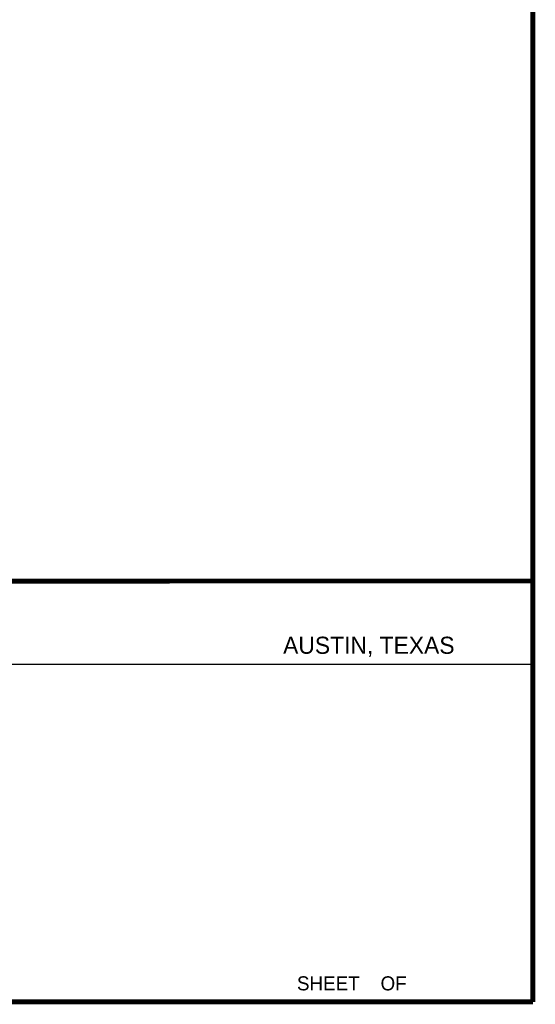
# Model space of a CAD drawing. Header units: inches. Extents: x 0.2 to 16.8, y 0.2 to 10.8.
# Tile 9 of 10: x 14.7 to 16.8, y 0.2 to 4.3. Entities that reach past the tile are written whole.
import ezdxf

# ---------------------------------------------------------------- set-up
doc = ezdxf.new("R2010")
doc.units = ezdxf.units.IN
doc.header["$LTSCALE"] = 0.935
doc.header["$MEASUREMENT"] = 0
doc.layers.get('0').update_dxf_attribs({"linetype": 'CONTINUOUS'})
doc.styles.add('TEXTSTYLE_2', font='txt')

msp = doc.modelspace()

# ---------------------------------------------------------------- linework, layer by layer
at = {"color": 2, "linetype": 'CONTINUOUS'}
msp.add_line((13.0653, 1.6329), (16.75, 1.6329), dxfattribs=at)
at = {"color": 7, "linetype": 'CONTINUOUS', "const_width": 0.02}
for points in [[(16.75, 0.2586), (16.75, 10.7586)], [(11.4718, 1.9702), (16.75, 1.9707)], [(0.25, 0.2586), (16.75, 0.2586)]]:
    msp.add_lwpolyline(points, dxfattribs=at)

# ---------------------------------------------------------------- texts
at = {"color": 2, "linetype": 'CONTINUOUS', "attachment_point": 1, "line_spacing_factor": 0.9, "style": 'TEXTSTYLE_2'}
for s, insert, char_height, width in [('AUSTIN, TEXAS', (15.7327, 1.7441), 0.069617, 0.905021), ('SHEET    OF', (15.7892, 0.3625), 0.057262, 0.629882)]:
    msp.add_mtext(s, dxfattribs=dict(at, insert=insert, char_height=char_height, width=width))

doc.saveas('drawing.dxf')
